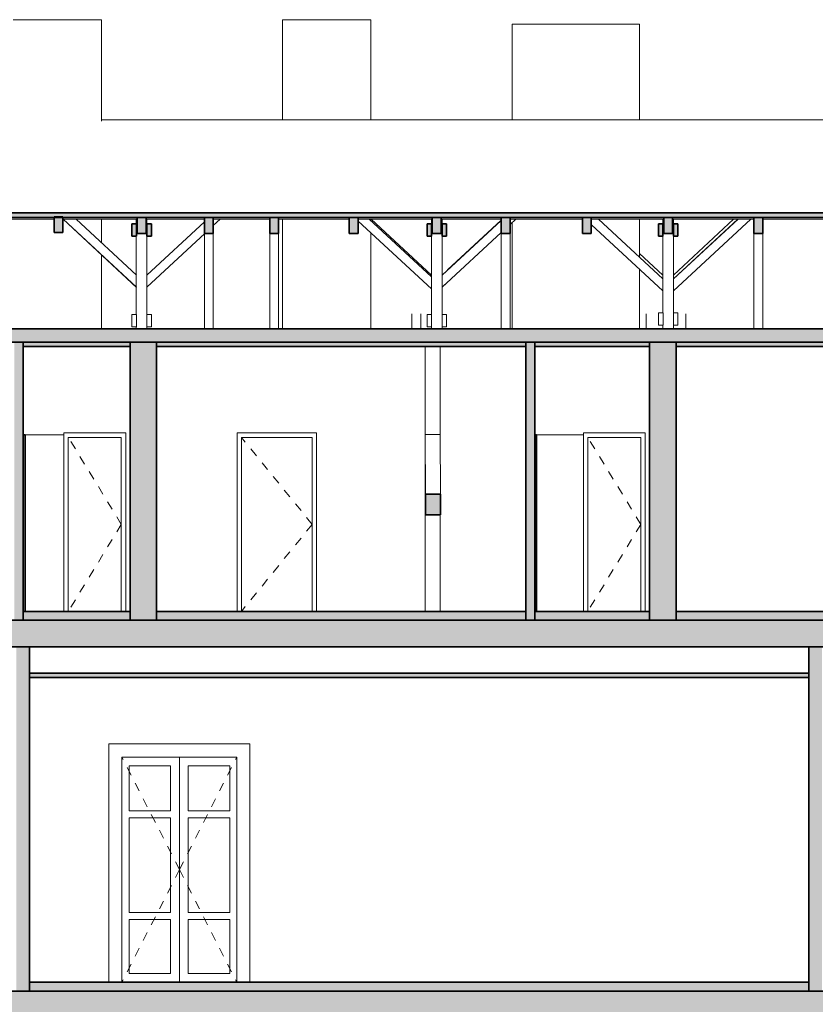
# Model space of a CAD drawing. Header units: metres. Extents: x -1.6 to 41.7, y -4.8 to 24.3.
# Tile 5 of 7: x 21.7 to 30.7, y 9.9 to 21.1. Entities that reach past the tile are written whole.
import ezdxf

# ---------------------------------------------------------------- set-up
doc = ezdxf.new("R2010")
doc.units = ezdxf.units.M
doc.linetypes.add('AV - Carkovana 2mm', pattern=[0.0027, 0.002, -0.0007])
doc.layers.add('AV-SRAFY', color=7, linetype='Continuous', lineweight=35)
doc.layers.add('AV-STAVBA', color=7, linetype='Continuous', lineweight=18)

# ---------------------------------------------------------------- blocks, each defined once
blk = doc.blocks.new('DO_2-L_Obl__členěné_222 - 1300x2550_zdobné-998353-Řez B-B_')
at = {"layer": 'AV-STAVBA'}
for p, q in [((32.662, 12.898), (31.067, 12.898)), ((31.067, 12.898), (31.067, 10.2)), ((32.662, 10.2), (32.662, 12.898)), ((31.215, 10.2), (31.215, 12.75)), ((31.215, 12.75), (32.515, 12.75)), ((31.865, 12.75), (31.865, 10.2)), ((31.865, 10.2), (31.865, 12.75)), ((32.515, 12.75), (32.515, 10.2)), ((31.295, 12.14), (31.295, 12.65)), ((31.295, 12.65), (31.765, 12.65)), ((31.765, 12.65), (31.765, 12.14)), ((31.965, 12.14), (31.965, 12.65)), ((31.965, 12.65), (32.435, 12.65)), ((32.435, 12.65), (32.435, 12.14)), ((31.765, 12.14), (31.295, 12.14)), ((31.295, 12.06), (31.765, 12.06)), ((31.295, 10.99), (31.295, 12.06)), ((31.765, 12.06), (31.765, 10.99)), ((32.435, 12.14), (31.965, 12.14)), ((31.965, 10.99), (31.965, 12.06)), ((31.965, 12.06), (32.435, 12.06)), ((32.435, 12.06), (32.435, 10.99)), ((31.765, 10.99), (31.295, 10.99)), ((32.435, 10.99), (31.965, 10.99)), ((31.295, 10.3), (31.295, 10.91)), ((31.295, 10.91), (31.765, 10.91)), ((31.765, 10.91), (31.765, 10.3)), ((31.965, 10.3), (31.965, 10.91)), ((31.965, 10.91), (32.435, 10.91)), ((32.435, 10.91), (32.435, 10.3)), ((31.765, 10.3), (31.295, 10.3)), ((32.435, 10.3), (31.965, 10.3))]:
    blk.add_line(p, q, dxfattribs=at)
at = {"layer": 'AV-STAVBA', "linetype": 'AV - Carkovana 2mm', "lineweight": 13}
for q in [(31.215, 12.75), (32.515, 12.75), (31.215, 10.2), (32.515, 10.2)]:
    blk.add_line((31.865, 11.475), q, dxfattribs=at)
blk = doc.blocks.new('DO_1-P_Ocel_ - 600x1970_100-934197-Řez B-B_')
at = {"layer": 'AV-STAVBA'}
for p, q in [((28.085, 16.4), (28.085, 16.42)), ((28.785, 16.42), (28.085, 16.42)), ((28.785, 16.42), (28.785, 14.4)), ((28.135, 16.37), (28.135, 14.4)), ((28.135, 16.37), (28.735, 16.37)), ((28.135, 16.37), (28.135, 14.4)), ((28.735, 16.37), (28.135, 16.37)), ((28.735, 14.4), (28.735, 16.37)), ((28.735, 14.4), (28.735, 16.37))]:
    blk.add_line(p, q, dxfattribs=at)
at = {"layer": 'AV-STAVBA', "linetype": 'AV - Carkovana 2mm', "lineweight": 13}
for q in [(28.135, 16.37), (28.135, 14.4)]:
    blk.add_line((28.735, 15.385), q, dxfattribs=at)
blk = doc.blocks.new('DO_1-P_Ocel_ - 800x1970_150-V4-Řez B-B_')
at = {"layer": 'AV-STAVBA'}
for p, q in [((9.04, 10.2), (9.04, 12.22)), ((9.94, 12.22), (9.04, 12.22)), ((9.09, 12.17), (9.09, 10.2)), ((9.09, 12.17), (9.89, 12.17)), ((9.09, 12.17), (9.09, 10.2)), ((9.89, 12.17), (9.09, 12.17)), ((9.89, 10.2), (9.89, 12.17)), ((9.89, 10.2), (9.89, 12.17)), ((9.94, 12.22), (9.94, 10.2))]:
    blk.add_line(p, q, dxfattribs=at)
at = {"layer": 'AV-STAVBA', "linetype": 'AV - Carkovana 2mm', "lineweight": 13}
for q in [(9.09, 12.17), (9.09, 10.2)]:
    blk.add_line((9.89, 11.185), q, dxfattribs=at)
blk = doc.blocks.new('SCO_Koncepční obdelníkový sloup - 170_170-1011282-Řez B-B_')
at = {"layer": 'AV-STAVBA'}
for p, q in [((26.295, 17.4), (26.295, 14.4)), ((26.465, 17.4), (26.465, 16.404)), ((26.465, 15.493), (26.465, 14.4))]:
    blk.add_line(p, q, dxfattribs=at)
blk = doc.blocks.new('SFR_Trám_dřevo - 100_100-1438047-Řez B-B_')
at = {"layer": 'AV-STAVBA'}
for p, q in [((23.795, 18.812), (23.145, 18.206)), ((23.795, 18.812), (23.145, 18.207)), ((23.895, 18.768), (23.972, 18.84)), ((23.145, 18.07), (23.8, 18.68))]:
    blk.add_line(p, q, dxfattribs=at)
blk = doc.blocks.new('SFR_Trám_dřevo - 100_100-1438048-Řez B-B_')
at = {"layer": 'AV-STAVBA'}
for p, q in [((23.025, 18.069), (22.197, 18.84)), ((22.198, 18.84), (23.025, 18.07)), ((23.025, 18.207), (22.345, 18.84))]:
    blk.add_line(p, q, dxfattribs=at)
blk = doc.blocks.new('SFR_Trám_dřevo - 100_100-1439637-Řez B-B_')
at = {"layer": 'AV-STAVBA'}
for p, q in [((25.535, 18.818), (26.365, 18.052)), ((26.365, 18.052), (25.535, 18.818)), ((26.365, 18.188), (25.659, 18.84))]:
    blk.add_line(p, q, dxfattribs=at)
blk = doc.blocks.new('SFR_Trám_dřevo - 50_140-V9-Řez B-B_')
at = {"layer": 'AV-STAVBA'}
blk.add_hatch(color=256, dxfattribs=at).paths.add_polyline_path([(20.205, 18.65), (20.205, 18.79), (20.155, 18.79), (20.155, 18.65)])
at = {"layer": 'AV-STAVBA', "lineweight": 35}
for p, q in [((20.155, 18.79), (20.155, 18.65)), ((20.205, 18.79), (20.155, 18.79)), ((20.205, 18.65), (20.205, 18.79)), ((20.155, 18.65), (20.205, 18.65))]:
    blk.add_line(p, q, dxfattribs=at)
blk = doc.blocks.new('SFR_Trám_dřevo - 50_140-1505649-Řez B-B_')
at = {"layer": 'AV-STAVBA'}
for p, q in [((23.025, 17.76), (22.975, 17.76)), ((22.975, 17.76), (22.975, 17.62)), ((23.025, 17.62), (23.025, 17.76)), ((22.975, 17.62), (23.025, 17.62))]:
    blk.add_line(p, q, dxfattribs=at)
blk = doc.blocks.new('SFR_Trám_dřevo - 50_140-V10-Řez B-B_')
at = {"layer": 'AV-STAVBA'}
blk.add_hatch(color=256, dxfattribs=at).paths.add_polyline_path([(20.375, 18.65), (20.375, 18.79), (20.325, 18.79), (20.325, 18.65)])
at = {"layer": 'AV-STAVBA', "lineweight": 35}
for p, q in [((20.375, 18.79), (20.325, 18.79)), ((20.325, 18.79), (20.325, 18.65)), ((20.375, 18.65), (20.375, 18.79)), ((20.325, 18.65), (20.375, 18.65))]:
    blk.add_line(p, q, dxfattribs=at)
blk = doc.blocks.new('SFR_Trám_dřevo - 50_140-1439213-Řez B-B_')
at = {"layer": 'AV-STAVBA'}
for p, q in [((23.195, 17.76), (23.145, 17.76)), ((23.145, 17.76), (23.145, 17.62)), ((23.195, 17.62), (23.195, 17.76)), ((23.145, 17.62), (23.195, 17.62))]:
    blk.add_line(p, q, dxfattribs=at)
blk = doc.blocks.new('SFR_Trám_dřevo - 100_100-1439381-Řez B-B_')
at = {"layer": 'AV-STAVBA'}
blk.add_line((23.795, 18.812), (23.145, 18.207), dxfattribs=at)
blk = doc.blocks.new('SFR_Trám_dřevo - 100_100-1439215-Řez B-B_')
at = {"layer": 'AV-STAVBA'}
blk.add_line((23.025, 18.069), (22.63, 18.437), dxfattribs=at)
blk = doc.blocks.new('SFR_Trám_dřevo - 100_100-1439638-Řez B-B_')
at = {"layer": 'AV-STAVBA'}
for p, q in [((27.155, 18.825), (26.485, 18.207)), ((27.155, 18.825), (26.485, 18.207)), ((27.255, 18.781), (27.319, 18.84)), ((26.485, 18.071), (27.155, 18.689))]:
    blk.add_line(p, q, dxfattribs=at)
blk = doc.blocks.new('SFR_Trám_dřevo - 50_140-V11-Řez B-B_')
at = {"layer": 'AV-STAVBA'}
blk.add_hatch(color=256, dxfattribs=at).paths.add_polyline_path([(26.365, 18.65), (26.365, 18.79), (26.315, 18.79), (26.315, 18.65)])
at = {"layer": 'AV-STAVBA', "lineweight": 35}
for p, q in [((26.315, 18.79), (26.315, 18.65)), ((26.365, 18.79), (26.315, 18.79)), ((26.365, 18.65), (26.365, 18.79)), ((26.315, 18.65), (26.365, 18.65))]:
    blk.add_line(p, q, dxfattribs=at)
blk = doc.blocks.new('SFR_Trám_dřevo - 50_140-1505650-Řez B-B_')
at = {"layer": 'AV-STAVBA'}
for p, q in [((26.366, 17.76), (26.316, 17.76)), ((26.316, 17.76), (26.316, 17.62)), ((26.366, 17.62), (26.366, 17.76)), ((26.316, 17.62), (26.366, 17.62))]:
    blk.add_line(p, q, dxfattribs=at)
blk = doc.blocks.new('SFR_Trám_dřevo - 50_140-V12-Řez B-B_')
at = {"layer": 'AV-STAVBA'}
blk.add_hatch(color=256, dxfattribs=at).paths.add_polyline_path([(26.535, 18.65), (26.535, 18.79), (26.485, 18.79), (26.485, 18.65)])
at = {"layer": 'AV-STAVBA', "lineweight": 35}
for p, q in [((26.535, 18.79), (26.485, 18.79)), ((26.485, 18.79), (26.485, 18.65)), ((26.535, 18.65), (26.535, 18.79)), ((26.485, 18.65), (26.535, 18.65))]:
    blk.add_line(p, q, dxfattribs=at)
blk = doc.blocks.new('SFR_Trám_dřevo - 100_100-V13-Řez B-B_')
at = {"layer": 'AV-STAVBA'}
for p, q in [((27.155, 18.831), (26.49, 18.212)), ((27.155, 18.83), (26.548, 18.266)), ((26.485, 18.07), (26.559, 18.139))]:
    blk.add_line(p, q, dxfattribs=at)
blk = doc.blocks.new('SFR_Trám_dřevo - 100_100-V14-Řez B-B_')
at = {"layer": 'AV-STAVBA'}
blk.add_line((26.365, 18.207), (25.684, 18.84), dxfattribs=at)
blk = doc.blocks.new('SFR_Trám_dřevo - 100_100-1439854-Řez B-B_')
at = {"layer": 'AV-STAVBA'}
for p, q in [((29.105, 18.031), (29.982, 18.84)), ((29.835, 18.84), (29.105, 18.167)), ((29.834, 18.84), (29.105, 18.167))]:
    blk.add_line(p, q, dxfattribs=at)
blk = doc.blocks.new('SFR_Trám_dřevo - 100_100-1439852-Řez B-B_')
at = {"layer": 'AV-STAVBA'}
for p, q in [((28.175, 18.778), (28.985, 18.031)), ((28.985, 18.03), (28.175, 18.778)), ((28.985, 18.167), (28.255, 18.84))]:
    blk.add_line(p, q, dxfattribs=at)
blk = doc.blocks.new('SFR_Trám_dřevo - 50_140-V15-Řez B-B_')
at = {"layer": 'AV-STAVBA'}
blk.add_hatch(color=256, dxfattribs=at).paths.add_polyline_path([(28.985, 18.65), (28.985, 18.79), (28.935, 18.79), (28.935, 18.65)])
at = {"layer": 'AV-STAVBA', "lineweight": 35}
for p, q in [((28.935, 18.79), (28.935, 18.65)), ((28.985, 18.79), (28.935, 18.79)), ((28.985, 18.65), (28.985, 18.79)), ((28.935, 18.65), (28.985, 18.65))]:
    blk.add_line(p, q, dxfattribs=at)
blk = doc.blocks.new('SFR_Trám_dřevo - 50_140-1505651-Řez B-B_')
at = {"layer": 'AV-STAVBA'}
for p, q in [((28.986, 17.78), (28.936, 17.78)), ((28.936, 17.78), (28.936, 17.64)), ((28.986, 17.64), (28.986, 17.78)), ((28.936, 17.64), (28.986, 17.64))]:
    blk.add_line(p, q, dxfattribs=at)
blk = doc.blocks.new('SFR_Trám_dřevo - 50_140-V16-Řez B-B_')
at = {"layer": 'AV-STAVBA'}
blk.add_hatch(color=256, dxfattribs=at).paths.add_polyline_path([(29.155, 18.65), (29.155, 18.79), (29.105, 18.79), (29.105, 18.65)])
at = {"layer": 'AV-STAVBA', "lineweight": 35}
for p, q in [((29.155, 18.79), (29.105, 18.79)), ((29.105, 18.79), (29.105, 18.65)), ((29.155, 18.65), (29.155, 18.79)), ((29.105, 18.65), (29.155, 18.65))]:
    blk.add_line(p, q, dxfattribs=at)
blk = doc.blocks.new('SFR_Trám_dřevo - 100_100-V17-Řez B-B_')
at = {"layer": 'AV-STAVBA'}
for p in [(29.785, 18.84), (29.784, 18.84)]:
    blk.add_line(p, (29.105, 18.207), dxfattribs=at)
blk = doc.blocks.new('SFR_Trám_dřevo - 100_100-V18-Řez B-B_')
at = {"layer": 'AV-STAVBA'}
blk.add_line((28.985, 18.207), (28.72, 18.453), dxfattribs=at)

msp = doc.modelspace()

# ---------------------------------------------------------------- hatches: boundary and pattern name
at = {"layer": 'AV-SRAFY', "lineweight": 18}
for points in [[(21.6448, 14.3), (21.7448, 14.3), (21.7448, 17.45), (21.6448, 17.45), (21.6448, 14.3953)], [(22.9548, 14.3), (23.2548, 14.3), (23.2548, 17.45), (22.9548, 17.45), (22.9548, 14.3953)], [(27.4348, 14.3), (27.5348, 14.3), (27.5348, 17.45), (27.4348, 17.45), (27.4348, 14.3953)], [(29.1348, 14.3), (29.1348, 17.45), (28.8348, 17.45), (28.8348, 14.3), (28.982, 14.3)], [(21.7448, 14.4), (21.7648, 14.4), (21.7648, 16.4), (21.7448, 16.4), (21.7448, 14.7564)], [(27.5348, 14.4), (27.5548, 14.4), (27.5548, 16.4), (27.5348, 16.4), (27.5348, 14.5759)], [(22.9548, 14.3), (22.9548, 14.4), (21.7448, 14.4), (21.7448, 14.3), (22.62, 14.3)], [(23.2548, 14.3), (27.4348, 14.3), (27.4348, 14.4), (23.2548, 14.4)], [(27.5348, 14.3), (28.8348, 14.3), (28.8348, 14.4), (27.5348, 14.4), (27.5348, 14.3953)], [(29.1348, 14.3), (34.0348, 14.3), (34.0348, 14.4), (29.1348, 14.4), (29.1348, 14.3953)], [(17.3183, 14), (39.4998, 14), (39.4998, 14.3), (-0.0052, 14.3), (-0.0052, 14), (16.7882, 14)], [(21.6648, 10.1), (21.8148, 10.1), (21.8148, 14), (21.6648, 14), (21.6648, 10.2435)], [(30.6348, 10.1), (30.7848, 10.1), (30.7848, 14), (30.6348, 14), (30.6348, 10.785)], [(30.5725, 10.1), (30.6348, 10.1), (30.6348, 10.2), (21.8148, 10.2), (21.8148, 10.1), (29.5121, 10.1)], [(17.8485, 9.8), (39.4998, 9.8), (39.4998, 10.1), (-0.0052, 10.1), (-0.0052, 9.8), (17.3183, 9.8)]]:
    msp.add_hatch(color=256, dxfattribs=at).paths.add_polyline_path(points)
at = {"layer": 'AV-STAVBA'}
h = msp.add_hatch(color=256, dxfattribs=at)
h.paths.add_polyline_path([(39.2648, 18.8586), (39.7648, 18.8586), (39.7648, 18.911), (38.9141, 18.911), (38.9141, 18.8586)])
h.paths.add_polyline_path([(33.7535, 18.8586), (34.4065, 18.8586), (34.4065, 18.911), (5.1102, 18.911), (5.1102, 18.8586), (31.6328, 18.8586)])
h.paths.add_polyline_path([(0.6119, 18.8586), (0.6119, 18.911), (-0.2352, 18.911), (-0.2352, 18.8586), (-0.1772, 18.8586)])
for points in [[(22.1948, 18.6885), (22.1948, 18.8669), (22.0948, 18.8669), (22.0948, 18.6885)], [(23.1348, 18.6803), (23.1348, 18.8586), (23.0348, 18.8586), (23.0348, 18.6803)], [(23.8948, 18.6803), (23.8948, 18.8586), (23.7948, 18.8586), (23.7948, 18.6803)], [(24.6348, 18.6803), (24.6348, 18.8586), (24.5348, 18.8586), (24.5348, 18.6803)], [(25.5348, 18.6803), (25.5348, 18.8586), (25.4348, 18.8586), (25.4348, 18.6803)], [(26.4748, 18.6803), (26.4748, 18.8586), (26.3748, 18.8586), (26.3748, 18.6803)], [(27.1548, 18.6803), (27.2548, 18.6803), (27.2548, 18.8586), (27.1548, 18.8586)], [(28.1748, 18.6803), (28.1748, 18.8586), (28.0748, 18.8586), (28.0748, 18.6803)], [(29.0948, 18.6803), (29.0948, 18.8586), (28.9948, 18.8586), (28.9948, 18.6803)], [(30.1148, 18.6803), (30.1148, 18.8586), (30.0148, 18.8586), (30.0148, 18.6803)], [(39.0551, 17.45), (39.2648, 17.45), (39.2648, 17.6), (-0.0352, 17.6), (-0.0352, 17.45), (37.9948, 17.45)], [(21.7448, 17.4), (22.9548, 17.4), (22.9548, 17.45), (21.7448, 17.45)], [(27.3915, 17.4), (27.4348, 17.4), (27.4348, 17.45), (23.2548, 17.45), (23.2548, 17.4), (26.3311, 17.4)], [(27.5348, 17.4), (28.8348, 17.4), (28.8348, 17.45), (27.5348, 17.45)], [(33.7535, 17.4), (34.0348, 17.4), (34.0348, 17.45), (29.1348, 17.45), (29.1348, 17.4), (32.6931, 17.4)], [(26.4687, 15.493), (26.4687, 15.7277), (26.2987, 15.7284), (26.2987, 15.4937), (26.3311, 15.4935)], [(26.8613, 13.65), (30.6348, 13.65), (30.6348, 13.7), (21.8148, 13.7), (21.8148, 13.65), (26.3311, 13.65)]]:
    msp.add_hatch(color=256, dxfattribs=at).paths.add_polyline_path(points)

# ---------------------------------------------------------------- linework, layer by layer
for p, q in [((22.6296, 21.1), (21.6296, 21.1)), ((22.6296, 21.1), (22.6296, 19.9519)), ((25.6796, 21.1), (24.6796, 21.1)), ((24.6796, 21.1), (24.6796, 19.9664)), ((25.6796, 21.1), (25.6796, 19.9664)), ((28.7196, 21.05), (27.2796, 21.05)), ((27.2796, 21.05), (27.2796, 19.9664)), ((28.7196, 21.05), (28.7196, 19.9664)), ((34.5019, 19.9664), (22.6296, 19.9664)), ((21.2348, 18.84), (22.0948, 18.84)), ((22.1948, 18.84), (23.0348, 18.84)), ((22.6296, 18.84), (22.6296, 18.5746)), ((23.024, 18.84), (23.024, 18.79)), ((23.0246, 18.84), (23.0246, 18.79)), ((23.0248, 18.84), (23.0248, 18.79)), ((23.1448, 18.84), (23.1348, 18.84)), ((23.1448, 18.84), (23.7948, 18.84)), ((23.1448, 18.84), (23.1448, 17.76)), ((23.8948, 18.84), (24.5348, 18.84)), ((24.6348, 18.84), (25.4348, 18.84)), ((24.6796, 18.84), (24.6796, 17.6)), ((25.5348, 18.84), (26.3748, 18.84)), ((25.6796, 18.84), (25.6796, 18.8206)), ((26.3641, 18.84), (26.3641, 18.79)), ((26.3648, 18.84), (26.3648, 18.79)), ((26.3649, 18.84), (26.3649, 18.79)), ((26.4748, 18.84), (27.1548, 18.84)), ((26.4849, 18.84), (26.4849, 17.76)), ((27.2548, 18.84), (28.0748, 18.84)), ((27.2796, 18.8039), (27.2796, 17.6)), ((28.1748, 18.84), (28.9948, 18.84)), ((28.7196, 18.84), (28.7196, 18.4117)), ((28.9841, 18.84), (28.9841, 18.79)), ((28.9846, 18.84), (28.9846, 18.79)), ((28.9852, 18.84), (28.9852, 18.79)), ((28.9948, 18.84), (28.9852, 18.84)), ((29.0948, 18.84), (30.0148, 18.84)), ((29.1052, 18.84), (29.0948, 18.84)), ((29.1052, 18.84), (29.1052, 18.79)), ((30.1148, 18.84), (30.9748, 18.84)), ((23.024, 18.65), (23.024, 18.2073)), ((23.0246, 18.65), (23.0246, 18.2068)), ((23.0248, 18.65), (23.0248, 17.76)), ((23.7948, 17.6), (23.7948, 18.6751)), ((23.8948, 18.6803), (23.8948, 17.6)), ((24.5348, 17.6), (24.5348, 18.6803)), ((24.6348, 18.6803), (24.6348, 17.6)), ((25.6796, 18.6841), (25.6796, 17.6)), ((26.3641, 18.65), (26.3641, 18.2071)), ((26.3648, 18.65), (26.3648, 18.1884)), ((26.3649, 18.65), (26.3649, 17.76)), ((27.1548, 17.6), (27.1548, 18.6803)), ((27.2548, 18.6803), (27.2548, 17.6)), ((28.9841, 18.65), (28.9841, 18.2071)), ((28.9846, 18.65), (28.9846, 18.1672)), ((28.9852, 18.65), (28.9852, 17.78)), ((29.1052, 18.65), (29.1052, 17.78)), ((30.0148, 17.6), (30.0148, 18.6803)), ((30.1148, 18.6803), (30.1148, 17.6)), ((22.6296, 18.4375), (22.6296, 17.6)), ((28.7196, 18.2752), (28.7196, 17.6)), ((23.024, 18.07), (23.024, 17.76)), ((23.0246, 18.0696), (23.0246, 17.76)), ((26.3641, 18.0524), (26.3641, 17.76)), ((26.3648, 18.0518), (26.3648, 17.76)), ((28.9841, 18.0311), (28.9841, 17.78)), ((28.9846, 18.0307), (28.9846, 17.78)), ((26.1448, 17.6), (26.1448, 17.7706)), ((26.2448, 17.6), (26.2448, 17.7706)), ((28.7948, 17.6), (28.7948, 17.7706)), ((29.2448, 17.6), (29.2448, 17.7706)), ((23.024, 17.62), (23.024, 17.6)), ((23.0246, 17.62), (23.0246, 17.6)), ((23.0248, 17.62), (23.0248, 17.6)), ((23.1448, 17.62), (23.1448, 17.6)), ((26.3641, 17.62), (26.3641, 17.6)), ((26.3648, 17.62), (26.3648, 17.6)), ((26.3649, 17.62), (26.3649, 17.6)), ((26.4849, 17.62), (26.4849, 17.6)), ((28.9841, 17.64), (28.9841, 17.6)), ((28.9846, 17.64), (28.9846, 17.6)), ((28.9852, 17.64), (28.9852, 17.6)), ((29.1052, 17.64), (29.1052, 17.6)), ((22.2048, 16.4), (21.7648, 16.4)), ((22.2048, 16.42), (22.9048, 16.42)), ((22.2048, 14.4), (22.2048, 16.42)), ((22.9048, 16.42), (22.9048, 14.4)), ((24.1648, 16.42), (25.0648, 16.42)), ((24.1648, 14.4), (24.1648, 16.42)), ((25.0648, 16.42), (25.0648, 14.4)), ((26.2954, 16.3838), (26.2955, 16.4036)), ((26.2955, 16.4036), (26.4655, 16.4036)), ((26.2955, 16.4036), (26.2987, 15.7284)), ((26.4655, 16.4036), (26.4687, 15.7277)), ((28.0848, 16.4), (27.5548, 16.4)), ((28.0848, 16.42), (28.7848, 16.42)), ((28.0848, 14.4), (28.0848, 16.42)), ((28.7848, 16.42), (28.7848, 14.4)), ((26.2954, 16.1868), (26.2987, 15.4937))]:
    msp.add_line(p, q, dxfattribs=at)
at = {"layer": 'AV-STAVBA', "lineweight": 35}
for p, q in [((34.4065, 18.911), (5.1102, 18.911)), ((5.1102, 18.8586), (34.4065, 18.8586)), ((22.1948, 18.8669), (22.0948, 18.8669)), ((22.0948, 18.8669), (22.0948, 18.6885)), ((22.1948, 18.6885), (22.1948, 18.8669)), ((23.1348, 18.8586), (23.0348, 18.8586)), ((23.0348, 18.8586), (23.0348, 18.6803)), ((23.1348, 18.6803), (23.1348, 18.8586)), ((23.8948, 18.8586), (23.7948, 18.8586)), ((23.7948, 18.8586), (23.7948, 18.6803)), ((23.8948, 18.6803), (23.8948, 18.8586)), ((24.6348, 18.8586), (24.5348, 18.8586)), ((24.5348, 18.8586), (24.5348, 18.6803)), ((24.6348, 18.6803), (24.6348, 18.8586)), ((25.5348, 18.8586), (25.4348, 18.8586)), ((25.4348, 18.8586), (25.4348, 18.6803)), ((25.5348, 18.6803), (25.5348, 18.8586)), ((26.4748, 18.8586), (26.3748, 18.8586)), ((26.3748, 18.8586), (26.3748, 18.6803)), ((26.4748, 18.6803), (26.4748, 18.8586)), ((27.2548, 18.8586), (27.1548, 18.8586)), ((27.1548, 18.8586), (27.1548, 18.6803)), ((27.2548, 18.6803), (27.2548, 18.8586)), ((28.1748, 18.8586), (28.0748, 18.8586)), ((28.0748, 18.8586), (28.0748, 18.6803)), ((28.1748, 18.6803), (28.1748, 18.8586)), ((29.0948, 18.8586), (28.9948, 18.8586)), ((28.9948, 18.8586), (28.9948, 18.6803)), ((29.0948, 18.6803), (29.0948, 18.8586)), ((30.1148, 18.8586), (30.0148, 18.8586)), ((30.0148, 18.8586), (30.0148, 18.6803)), ((30.1148, 18.6803), (30.1148, 18.8586)), ((22.0948, 18.6885), (22.1948, 18.6885)), ((23.0348, 18.6803), (23.1348, 18.6803)), ((23.7948, 18.6803), (23.8948, 18.6803)), ((24.5348, 18.6803), (24.6348, 18.6803)), ((25.4348, 18.6803), (25.5348, 18.6803)), ((26.3748, 18.6803), (26.4748, 18.6803)), ((27.1548, 18.6803), (27.2548, 18.6803)), ((28.0748, 18.6803), (28.1748, 18.6803)), ((28.9948, 18.6803), (29.0948, 18.6803)), ((30.0148, 18.6803), (30.1148, 18.6803)), ((39.2648, 17.6), (-0.0352, 17.6)), ((-0.0352, 17.45), (39.2648, 17.45)), ((21.7448, 17.45), (21.7448, 16.4)), ((21.7448, 17.4), (22.9548, 17.4)), ((22.9548, 14.4), (22.9548, 17.45)), ((23.2548, 17.45), (23.2548, 14.4)), ((23.2548, 17.4), (27.4348, 17.4)), ((27.4348, 14.4), (27.4348, 17.45)), ((27.5348, 17.45), (27.5348, 16.4)), ((27.5348, 17.4), (28.8348, 17.4)), ((28.8348, 14.4), (28.8348, 17.45)), ((29.1348, 17.45), (29.1348, 14.4)), ((29.1348, 17.4), (34.0348, 17.4)), ((21.7448, 16.4), (21.7448, 14.3)), ((21.7648, 16.4), (21.7448, 16.4)), ((21.7648, 14.4), (21.7648, 16.4)), ((27.5348, 16.4), (27.5348, 14.3)), ((27.5548, 16.4), (27.5348, 16.4)), ((27.5548, 14.4), (27.5548, 16.4)), ((26.4687, 15.7277), (26.2987, 15.7284)), ((26.2987, 15.7284), (26.2987, 15.4937)), ((26.4687, 15.493), (26.4687, 15.7277)), ((26.2987, 15.4937), (26.4687, 15.493)), ((21.7448, 14.4), (22.9548, 14.4)), ((22.9548, 14.3), (22.9548, 14.4)), ((27.4348, 14.4), (23.2548, 14.4)), ((23.2548, 14.4), (23.2548, 14.3)), ((27.4348, 14.3), (27.4348, 14.4)), ((27.5348, 14.4), (28.8348, 14.4)), ((28.8348, 14.3), (28.8348, 14.4)), ((34.0348, 14.4), (29.1348, 14.4)), ((29.1348, 14.4), (29.1348, 14.3)), ((39.4998, 14.3), (-0.0052, 14.3)), ((-0.0052, 14), (39.2348, 14)), ((21.8148, 14), (21.8148, 10.1)), ((30.6348, 10.1), (30.6348, 14)), ((30.6348, 13.7), (21.8148, 13.7)), ((21.8148, 13.65), (30.6348, 13.65)), ((30.6348, 10.2), (21.8148, 10.2)), ((-0.0052, 10.1), (39.2348, 10.1))]:
    msp.add_line(p, q, dxfattribs=at)

# ---------------------------------------------------------------- block references
at = {"layer": 'AV-STAVBA'}
for name, p in [('SFR_Trám_dřevo - 100_100-1438048-Řez B-B_', (0, 0)), ('SFR_Trám_dřevo - 50_140-V9-Řez B-B_', (2.8203, 0)), ('SFR_Trám_dřevo - 100_100-1438047-Řez B-B_', (0, 0)), ('SFR_Trám_dřevo - 100_100-1439381-Řez B-B_', (0, 0)), ('SFR_Trám_dřevo - 50_140-V10-Řez B-B_', (2.8203, 0)), ('SFR_Trám_dřevo - 100_100-1439637-Řez B-B_', (0, 0)), ('SFR_Trám_dřevo - 100_100-V14-Řez B-B_', (0, 0)), ('SFR_Trám_dřevo - 50_140-V11-Řez B-B_', (0, 0)), ('SFR_Trám_dřevo - 100_100-1439638-Řez B-B_', (0, 0)), ('SFR_Trám_dřevo - 100_100-V13-Řez B-B_', (0, 0)), ('SFR_Trám_dřevo - 50_140-V12-Řez B-B_', (0, 0)), ('SFR_Trám_dřevo - 100_100-1439852-Řez B-B_', (0, 0)), ('SFR_Trám_dřevo - 50_140-V15-Řez B-B_', (0, 0)), ('SFR_Trám_dřevo - 100_100-1439854-Řez B-B_', (0, 0)), ('SFR_Trám_dřevo - 100_100-V17-Řez B-B_', (0, 0)), ('SFR_Trám_dřevo - 50_140-V16-Řez B-B_', (0, 0)), ('SFR_Trám_dřevo - 100_100-1439215-Řez B-B_', (0, 0)), ('SFR_Trám_dřevo - 100_100-V18-Řez B-B_', (0, 0)), ('SFR_Trám_dřevo - 50_140-1505649-Řez B-B_', (0, 0)), ('SFR_Trám_dřevo - 50_140-1439213-Řez B-B_', (0, 0)), ('SFR_Trám_dřevo - 50_140-1505650-Řez B-B_', (0, 0)), ('SFR_Trám_dřevo - 50_140-1439213-Řez B-B_', (3.3401, 0)), ('SFR_Trám_dřevo - 50_140-1505651-Řez B-B_', (0, 0)), ('SFR_Trám_dřevo - 50_140-1439213-Řez B-B_', (5.9601, 0.02)), ('SCO_Koncepční obdelníkový sloup - 170_170-1011282-Řez B-B_', (0, 0)), ('DO_1-P_Ocel_ - 600x1970_100-934197-Řez B-B_', (-5.88, 0)), ('DO_1-P_Ocel_ - 800x1970_150-V4-Řez B-B_', (15.125, 4.2)), ('DO_1-P_Ocel_ - 600x1970_100-934197-Řez B-B_', (0, 0))]:
    msp.add_blockref(name, p, dxfattribs=at)
at = {"layer": 'AV-STAVBA', "linetype": 'AV - Carkovana 2mm', "lineweight": 13}
msp.add_blockref('DO_2-L_Obl__členěné_222 - 1300x2550_zdobné-998353-Řez B-B_', (-8.3525, 0), dxfattribs=at)

doc.saveas('drawing.dxf')
